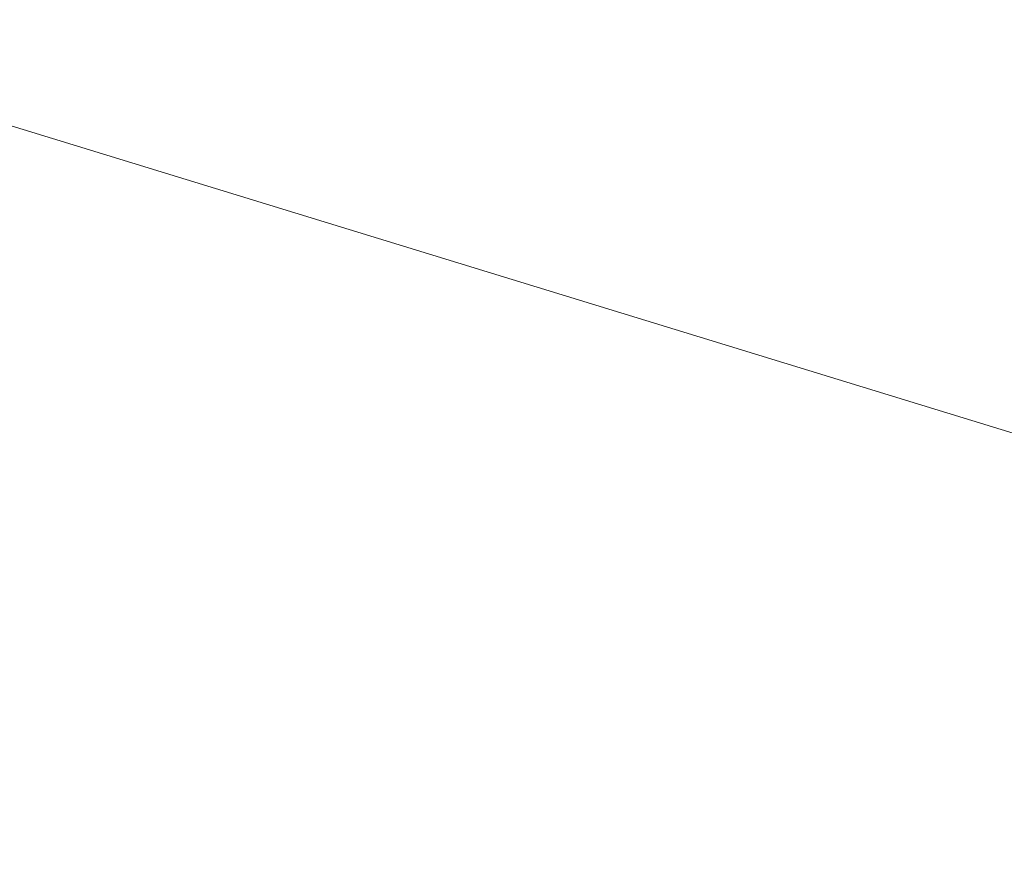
# Model space of a CAD drawing. Header units: millimetres. Extents: x -2220 to 52371, y -4077 to 6953.
# Tile 22 of 256: x -118 to 582, y -147 to 455. Entities that reach past the tile are written whole.
import ezdxf

# ---------------------------------------------------------------- set-up
doc = ezdxf.new("R2010")
doc.units = ezdxf.units.MM
doc.header["$MEASUREMENT"] = 0
doc.linetypes.add('Wipeout_Contour', pattern=[1000, 0, -1000])
doc.layers.add('Nuevo_08_E_Envans secs', color=7, linetype='Continuous')
doc.layers.add('Nuevo_08_E_Envans secs_Pluma_Nº__47', color=7, linetype='Continuous', lineweight=20)

# ---------------------------------------------------------------- blocks, each defined once
blk = doc.blocks.new('Elem Sección_68_1')
at = {"layer": 'Nuevo_08_E_Envans secs_Pluma_Nº__47', "color": 7, "linetype": 'Continuous', "lineweight": 20}
blk.add_line((-1512.78, 805.8), (2499.26, -425.45), dxfattribs=at)
blk = doc.blocks.new('Elem Sección_126_1')
at = {"color": 254, "linetype": 'Wipeout_Contour', "lineweight": 0, "ltscale": 6958.122428}
blk.add_wipeout([(-2220.36, 139.66), (-2220.36, 128.34), (458.01, -693.62), (470.8, -697.54), (475.96, -687.8)], dxfattribs=at).dxf.layer = 'Nuevo_08_E_Envans secs'
at = {"color": 254, "linetype": 'Wipeout_Contour', "lineweight": 0, "ltscale": 6115.217666}
blk.add_wipeout([(-2220.36, 128.34), (-2220.36, 117.02), (452.84, -703.36), (458.01, -693.62)], dxfattribs=at).dxf.layer = 'Nuevo_08_E_Envans secs'
at = {"color": 254, "linetype": 'Wipeout_Contour', "lineweight": 0, "ltscale": 6144.202153}
blk.add_wipeout([(542.14, -647.14), (547.3, -637.4), (-2220.36, 211.96), (-2220.36, 200.63)], dxfattribs=at).dxf.layer = 'Nuevo_08_E_Envans secs'
at = {"color": 254, "linetype": 'Wipeout_Contour', "lineweight": 0, "ltscale": 6138.301646}
blk.add_wipeout([(547.3, -637.4), (552.46, -627.66), (-2220.36, 223.28), (-2220.36, 211.96)], dxfattribs=at).dxf.layer = 'Nuevo_08_E_Envans secs'
at = {"color": 254, "linetype": 'Wipeout_Contour', "lineweight": 0, "ltscale": 6131.709031}
blk.add_wipeout([(-2220.36, 228.51), (554.84, -623.17), (557.22, -618.67), (-2220.36, 233.73)], dxfattribs=at).dxf.layer = 'Nuevo_08_E_Envans secs'

msp = doc.modelspace()

# ---------------------------------------------------------------- block references
at = {"layer": 'Nuevo_08_E_Envans secs', "lineweight": 0}
msp.add_blockref('Elem Sección_68_1', (0, 0), dxfattribs=at)

# ---------------------------------------------------------------- next in the draw order: block references
msp.add_blockref('Elem Sección_126_1', (0, 0), dxfattribs=at)

doc.saveas('drawing.dxf')
